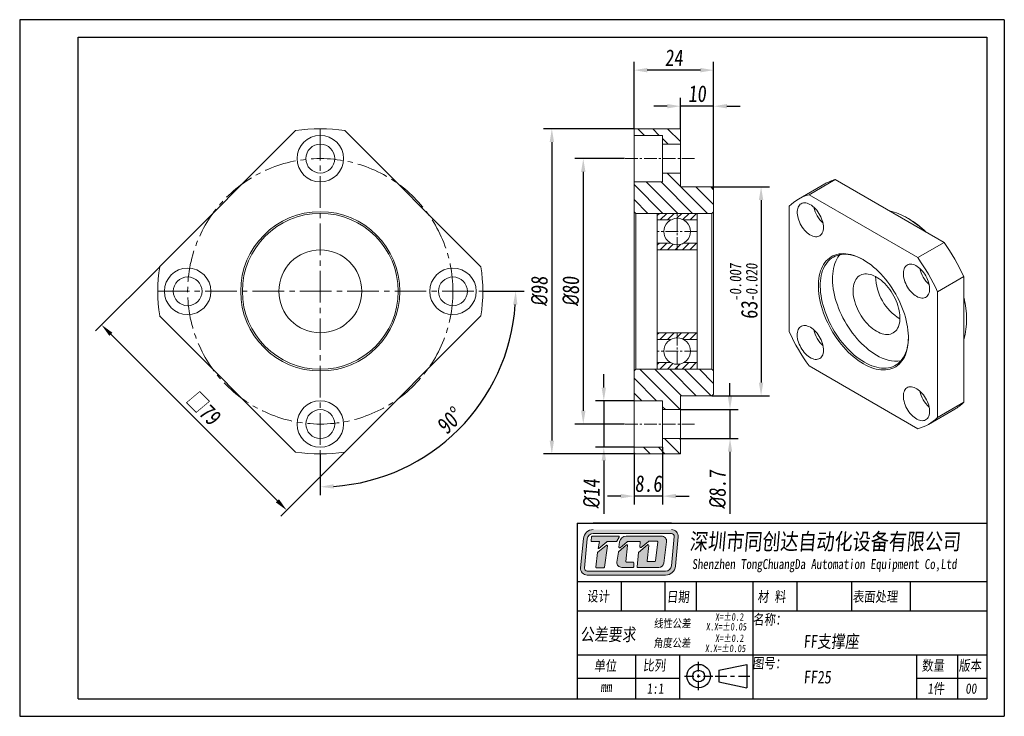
# Model space of a CAD drawing. Header units: millimetres. Extents: x 769 to 1066, y 136 to 346.
import ezdxf

# ---------------------------------------------------------------- set-up
doc = ezdxf.new("R2010")
doc.units = ezdxf.units.MM
doc.linetypes.add('CENTER2', pattern=[28.575, 19.05, -3.175, 3.175, -3.175])
doc.layers.get('0').update_dxf_attribs({"lineweight": 20})
for name, color, linetype, lineweight in [('中心线', 5, 'CENTER2', 13), ('外框', 7, 'Continuous', 25), ('文字', 3, 'Continuous', 18), ('标注', 1, 'Continuous', 13)]:
    doc.layers.add(name, color=color, linetype=linetype, lineweight=lineweight)
doc.styles.get("Standard").update_dxf_attribs({"font": 'SimSun.ttf', "width": 0.8, "oblique": 5})
doc.dimstyles.new('ISO-25', dxfattribs={"dimscale": 2, "dimtxt": 2.5, "dimasz": 2, "dimexe": 1.25, "dimexo": 0, "dimtad": 1, "dimzin": 9, "dimdsep": 46, "dimtxsty": 'Standard', "dimcen": 2.5, "dimadec": 0, "dimazin": 2, "dimtfac": 1, "dimtix": 1, "dimtmove": 0, "dimatfit": 0, "dimfxl": 0, "dimarcsym": 0})
doc.dimstyles.new('ISO-25$2', dxfattribs={"dimscale": 2, "dimtxt": 2.5, "dimasz": 2, "dimexe": 1.25, "dimexo": 0, "dimtad": 1, "dimzin": 9, "dimdsep": 46, "dimtxsty": 'Standard', "dimcen": 2.5, "dimadec": 0, "dimazin": 2, "dimtfac": 1, "dimtix": 1, "dimtmove": 0, "dimatfit": 0, "dimfxl": 0, "dimarcsym": 0})

# ---------------------------------------------------------------- blocks, each defined once
blk = doc.blocks.new('Y')
at = {"lineweight": 30}
for p, q in [((-4136.76, 2009.27), (-3862.74, 2009.27)), ((-4154.44, 2003.97), (-3857.44, 2003.97)), ((-4154.44, 2003.97), (-3857.44, 2003.97))]:
    blk.add_line(p, q, dxfattribs=at)
for points in [[(-3857.44, 2213.99), (-4154.44, 2213.99), (-4154.44, 2003.97)], [(-4136.76, 2009.27), (-4136.76, 2208.69), (-3862.74, 2208.69)]]:
    blk.add_lwpolyline(points, dxfattribs=at)
blk = doc.blocks.new('W')
at = {"lineweight": 30}
for p, q in [((-3857.44, 2213.99), (-3857.44, 2003.97)), ((-3857.44, 2213.99), (-3857.44, 2003.97)), ((-3862.74, 2208.69), (-3862.74, 2009.27))]:
    blk.add_line(p, q, dxfattribs=at)
blk.add_blockref('Y', (0, 0))
blk = doc.blocks.new('*D9')
at = {"layer": 'Defpoints', "color": 0, "transparency": 16777216}
for p in [(951.69, 303.64), (939.3, 223.64), (951.69, 223.64)]:
    blk.add_point(p, dxfattribs=at)
at = {"layer": '标注', "color": 0, "lineweight": -2, "transparency": 16777216}
for p, q in [((951.69, 303.64), (936.8, 303.64)), ((939.3, 299.64), (939.3, 227.64)), ((951.69, 223.64), (936.8, 223.64))]:
    blk.add_line(p, q, dxfattribs=at)
at = {"layer": '标注', "color": 0, "transparency": 16777216}
for points in [[(938.64, 299.64), (939.97, 299.64), (939.3, 303.64)], [(938.64, 227.64), (939.97, 227.64), (939.3, 223.64)]]:
    blk.add_solid(points, dxfattribs=at)
at = {"layer": '标注', "color": 0, "transparency": 16777216, "insert": (935.55, 263.64), "char_height": 5, "attachment_point": 5, "rotation": 90}
blk.add_mtext('{\\fISOCPEUR|b0|i0|c0|p34;%%C}80', dxfattribs=at)
blk = doc.blocks.new('*D10')
at = {"layer": 'Defpoints', "color": 0, "transparency": 16777216}
for p in [(954.61, 312.64), (929.82, 214.64), (954.61, 214.64)]:
    blk.add_point(p, dxfattribs=at)
at = {"layer": '标注', "color": 0, "lineweight": -2, "transparency": 16777216}
for p, q in [((954.61, 312.64), (927.32, 312.64)), ((929.82, 308.64), (929.82, 218.64)), ((954.61, 214.64), (927.32, 214.64))]:
    blk.add_line(p, q, dxfattribs=at)
at = {"layer": '标注', "color": 0, "transparency": 16777216}
for points in [[(929.16, 308.64), (930.49, 308.64), (929.82, 312.64)], [(929.16, 218.64), (930.49, 218.64), (929.82, 214.64)]]:
    blk.add_solid(points, dxfattribs=at)
at = {"layer": '标注', "color": 0, "transparency": 16777216, "insert": (926.07, 263.64), "char_height": 5, "attachment_point": 5, "rotation": 90}
blk.add_mtext('{\\fISOCPEUR|b0|i0|c0|p34;%%C}98', dxfattribs=at)
blk = doc.blocks.new('*D11')
at = {"layer": 'Defpoints', "color": 0, "transparency": 16777216}
for p in [(978.11, 295.14), (978.11, 232.14), (992.91, 232.14)]:
    blk.add_point(p, dxfattribs=at)
at = {"layer": '标注', "color": 0, "lineweight": -2, "transparency": 16777216}
for p, q in [((978.11, 295.14), (995.41, 295.14)), ((992.91, 291.14), (992.91, 236.14)), ((978.11, 232.14), (995.41, 232.14))]:
    blk.add_line(p, q, dxfattribs=at)
at = {"layer": '标注', "color": 0, "transparency": 16777216}
for points in [[(992.24, 291.14), (993.58, 291.14), (992.91, 295.14)], [(992.24, 236.14), (993.58, 236.14), (992.91, 232.14)]]:
    blk.add_solid(points, dxfattribs=at)
at = {"layer": '标注', "color": 0, "transparency": 16777216, "insert": (987.67, 263.64), "char_height": 5, "attachment_point": 5, "rotation": 90}
blk.add_mtext('63{\\H0.7x;\\S-0.007^ -0.020;}', dxfattribs=at)
blk = doc.blocks.new('*D12')
at = {"layer": 'Defpoints', "color": 0, "transparency": 16777216}
for p in [(954.61, 330.3), (954.61, 312.64), (978.61, 294.64)]:
    blk.add_point(p, dxfattribs=at)
at = {"layer": '标注', "color": 0, "lineweight": -2, "transparency": 16777216}
for p, q in [((954.61, 312.64), (954.61, 332.8)), ((978.61, 294.64), (978.61, 332.8)), ((974.61, 330.3), (958.61, 330.3))]:
    blk.add_line(p, q, dxfattribs=at)
at = {"layer": '标注', "color": 0, "transparency": 16777216}
for points in [[(958.61, 330.97), (958.61, 329.63), (954.61, 330.3)], [(974.61, 330.97), (974.61, 329.63), (978.61, 330.3)]]:
    blk.add_solid(points, dxfattribs=at)
at = {"layer": '标注', "color": 0, "transparency": 16777216, "insert": (966.61, 334.05), "char_height": 5, "attachment_point": 5}
blk.add_mtext('24', dxfattribs=at)
blk = doc.blocks.new('*D13')
at = {"layer": 'Defpoints', "color": 0, "transparency": 16777216}
for p in [(968.61, 319.43), (968.61, 312.64), (978.61, 294.64)]:
    blk.add_point(p, dxfattribs=at)
at = {"layer": '标注', "color": 0, "lineweight": -2, "transparency": 16777216}
for p, q in [((968.61, 312.64), (968.61, 321.93)), ((978.61, 294.64), (978.61, 321.93)), ((964.61, 319.43), (960.61, 319.43)), ((978.61, 319.43), (968.61, 319.43)), ((982.61, 319.43), (986.61, 319.43))]:
    blk.add_line(p, q, dxfattribs=at)
at = {"layer": '标注', "color": 0, "transparency": 16777216}
for points in [[(964.61, 320.1), (964.61, 318.77), (968.61, 319.43)], [(982.61, 320.1), (982.61, 318.77), (978.61, 319.43)]]:
    blk.add_solid(points, dxfattribs=at)
at = {"layer": '标注', "color": 0, "transparency": 16777216, "insert": (973.61, 323.18), "char_height": 5, "attachment_point": 5}
blk.add_mtext('10', dxfattribs=at)
blk = doc.blocks.new('*D14')
at = {"layer": 'Defpoints', "color": 0, "transparency": 16777216}
for p in [(968.61, 227.99), (968.61, 219.29), (983.54, 219.29)]:
    blk.add_point(p, dxfattribs=at)
at = {"layer": '标注', "color": 0, "lineweight": -2, "transparency": 16777216}
for p, q in [((983.54, 231.99), (983.54, 235.99)), ((968.61, 227.99), (986.04, 227.99)), ((983.54, 227.99), (983.54, 219.29)), ((968.61, 219.29), (986.04, 219.29)), ((983.54, 215.29), (983.54, 196.53))]:
    blk.add_line(p, q, dxfattribs=at)
at = {"layer": '标注', "color": 0, "transparency": 16777216}
for points in [[(982.88, 231.99), (984.21, 231.99), (983.54, 227.99)], [(982.88, 215.29), (984.21, 215.29), (983.54, 219.29)]]:
    blk.add_solid(points, dxfattribs=at)
at = {"layer": '标注', "color": 0, "transparency": 16777216, "insert": (979.79, 203.91), "char_height": 5, "attachment_point": 5, "rotation": 90}
blk.add_mtext('{\\fISOCPEUR|b0|i0|c0|p34;%%C}8.7', dxfattribs=at)
blk = doc.blocks.new('*D15')
at = {"layer": 'Defpoints', "color": 0, "transparency": 16777216}
for p in [(954.61, 230.64), (945.49, 216.64), (954.61, 216.64)]:
    blk.add_point(p, dxfattribs=at)
at = {"layer": '标注', "color": 0, "lineweight": -2, "transparency": 16777216}
for p, q in [((945.49, 234.64), (945.49, 238.64)), ((954.61, 230.64), (942.99, 230.64)), ((945.49, 230.64), (945.49, 216.64)), ((954.61, 216.64), (942.99, 216.64)), ((945.49, 212.64), (945.49, 196.59))]:
    blk.add_line(p, q, dxfattribs=at)
at = {"layer": '标注', "color": 0, "transparency": 16777216}
for points in [[(944.83, 234.64), (946.16, 234.64), (945.49, 230.64)], [(944.83, 212.64), (946.16, 212.64), (945.49, 216.64)]]:
    blk.add_solid(points, dxfattribs=at)
at = {"layer": '标注', "color": 0, "transparency": 16777216, "insert": (941.74, 202.62), "char_height": 5, "attachment_point": 5, "rotation": 90}
blk.add_mtext('{\\fISOCPEUR|b0|i0|c0|p34;%%C}14', dxfattribs=at)
blk = doc.blocks.new('*D16')
at = {"layer": 'Defpoints', "color": 0, "transparency": 16777216}
for p in [(954.61, 214.64), (963.21, 216.64), (954.61, 201.91)]:
    blk.add_point(p, dxfattribs=at)
at = {"layer": '标注', "color": 0, "lineweight": -2, "transparency": 16777216}
for p, q in [((954.61, 214.64), (954.61, 199.41)), ((963.21, 216.64), (963.21, 199.41)), ((950.61, 201.91), (946.61, 201.91)), ((963.21, 201.91), (954.61, 201.91)), ((967.21, 201.91), (971.21, 201.91))]:
    blk.add_line(p, q, dxfattribs=at)
at = {"layer": '标注', "color": 0, "transparency": 16777216}
for points in [[(950.61, 202.58), (950.61, 201.24), (954.61, 201.91)], [(967.21, 202.58), (967.21, 201.24), (963.21, 201.91)]]:
    blk.add_solid(points, dxfattribs=at)
at = {"layer": '标注', "color": 0, "transparency": 16777216, "insert": (958.91, 205.66), "char_height": 5, "attachment_point": 5}
blk.add_mtext('8.6', dxfattribs=at)
blk = doc.blocks.new('*D17')
at = {"layer": 'Defpoints', "color": 0, "transparency": 16777216}
for p in [(811.57, 271.07), (867.43, 215.21), (849.89, 197.67)]:
    blk.add_point(p, dxfattribs=at)
at = {"layer": '标注', "color": 0, "lineweight": -2, "transparency": 16777216}
for p, q in [((811.57, 271.07), (792.26, 251.76)), ((796.86, 250.7), (847.06, 200.5)), ((867.43, 215.21), (848.12, 195.9))]:
    blk.add_line(p, q, dxfattribs=at)
at = {"layer": '标注', "color": 0, "transparency": 16777216}
for points in [[(797.33, 251.17), (796.39, 250.23), (794.03, 253.53)], [(847.54, 200.97), (846.59, 200.03), (849.89, 197.67)]]:
    blk.add_solid(points, dxfattribs=at)
at = {"layer": '标注', "color": 0, "transparency": 16777216, "insert": (824.77, 228.41), "char_height": 5, "attachment_point": 5, "rotation": 315}
blk.add_mtext('□79', dxfattribs=at)
blk = doc.blocks.new('*D18')
at = {"layer": 'Defpoints', "color": 0, "transparency": 16777216}
for p in [(860, 312.64), (811, 263.64), (909, 263.64), (860, 214.64), (889.46, 212.61)]:
    blk.add_point(p, dxfattribs=at)
at = {"layer": '标注', "color": 0, "lineweight": -2, "transparency": 16777216}
for p, q in [((909, 263.64), (921.43, 263.64)), ((860, 214.64), (860, 202.22))]:
    blk.add_line(p, q, dxfattribs=at)
blk.add_arc((860, 263.64), 58.92, 273.8903, 356.1097, dxfattribs=at)
at = {"layer": '标注', "color": 0, "transparency": 16777216}
for points in [[(918.12, 259.67), (919.46, 259.62), (918.93, 263.64)], [(864.02, 204.19), (863.98, 205.52), (860, 204.72)]]:
    blk.add_solid(points, dxfattribs=at)
at = {"layer": '标注', "color": 0, "transparency": 16777216, "insert": (899.02, 224.63), "char_height": 5, "attachment_point": 5, "rotation": 45}
blk.add_mtext('90°', dxfattribs=at)

msp = doc.modelspace()

# ---------------------------------------------------------------- hatches: boundary and pattern name
h = msp.add_hatch()
h.set_pattern_fill('ANSI31', color=2, angle=90)
h.set_pattern_definition([(135, (-274.2667, 2.5273), (-2.245064, -2.245064), [])])
h.paths.add_polyline_path([(978.112, 287.141), (978.612, 287.641), (978.612, 294.641), (978.112, 295.141), (968.612, 295.141), (968.612, 299.291), (963.212, 299.291), (963.212, 296.641), (954.612, 296.641), (954.612, 287.641), (955.112, 287.141), (961.612, 287.141)])
h.paths.add_polyline_path([(963.212, 310.641), (963.212, 307.991), (968.612, 307.991), (968.612, 312.641), (954.612, 312.641), (954.612, 310.641)])
h.paths.add_polyline_path([(963.212, 230.641), (963.212, 227.991), (968.612, 227.991), (968.612, 232.141), (978.112, 232.141), (978.612, 232.641), (978.612, 239.641), (978.112, 240.141), (961.612, 240.141), (955.112, 240.141), (954.612, 239.641), (954.612, 230.641)])
h.paths.add_polyline_path([(968.612, 214.641), (968.612, 219.291), (963.212, 219.291), (963.212, 216.641), (954.612, 216.641), (954.612, 214.641)])
h = msp.add_hatch()
h.set_pattern_fill('ANSI31', color=2, scale=0.5)
h.set_pattern_definition([(45, (-274.2667, 2.5273), (-1.122532, 1.122532), [])])
h.paths.add_polyline_path([(967.612, 287.141), (961.612, 287.141), (961.612, 285.141), (965.676, 285.141, -0.1270167), (967.612, 285.641)])
h.paths.add_polyline_path([(973.612, 287.141), (967.612, 287.141), (967.612, 285.641, -0.1270167), (969.549, 285.141), (973.612, 285.141)])
h.paths.add_polyline_path([(973.612, 278.141), (969.549, 278.141, -0.1270167), (967.612, 277.641), (967.612, 276.141), (973.612, 276.141)])
h.paths.add_polyline_path([(967.612, 277.641, -0.1270167), (965.676, 278.141), (961.612, 278.141), (961.612, 276.141), (967.612, 276.141)])
h.paths.add_polyline_path([(973.612, 242.141), (969.549, 242.141, -0.1270167), (967.612, 241.641), (967.612, 240.141), (973.612, 240.141)])
h.paths.add_polyline_path([(967.612, 241.641, -0.1270167), (965.676, 242.141), (961.612, 242.141), (961.612, 240.141), (967.612, 240.141)])
h.paths.add_polyline_path([(967.612, 251.141), (961.612, 251.141), (961.612, 249.141), (965.676, 249.141, -0.1270167), (967.612, 249.641)])
h.paths.add_polyline_path([(973.612, 251.141), (967.612, 251.141), (967.612, 249.641, -0.1270167), (969.549, 249.141), (973.612, 249.141)])
at = {"layer": '文字'}
h = msp.add_hatch(color=256, dxfattribs=at)
h.dxf.hatch_style = 1
h.paths.add_polyline_path([(965.908, 191.826), (942.306, 191.826, 0.3871904), (939.324, 189.11), (938.5, 180.286, 0.4417631), (940.488, 178.104), (964.103, 178.104, 0.3876272), (967.085, 180.824), (967.895, 189.647, 0.4413093)])
h.paths.add_polyline_path([(965.908, 190.628, -0.4413093), (966.703, 189.756), (965.892, 180.934, -0.3876272), (964.103, 179.302), (940.488, 179.302, -0.4417631), (939.693, 180.174), (940.517, 188.999, -0.3871904), (942.306, 190.628)], flags=16)
h.paths.add_polyline_path([(949.937, 189.859, -0.5692565), (950.113, 189.565), (949.444, 188.331, -0.2751589), (949.269, 188.226), (946.578, 188.226, 0.1785487), (946.448, 188.179), (944.006, 186.094), (943.834, 186.094), (944.224, 188.229), (941.854, 188.229, -0.4551699), (941.656, 188.456), (941.824, 189.667, -0.3736999), (942.021, 189.84)], flags=0)
h.paths.add_polyline_path([(946.242, 187.074, -0.6728841), (946.562, 186.891), (945.698, 180.489, -0.3754282), (945.5, 180.316), (943.316, 180.316, -0.4451596), (943.118, 180.536), (943.577, 184.911, -0.2032664), (943.652, 185.047)], flags=0)
h.paths.add_polyline_path([(952.233, 189.86), (962.917, 189.86, -0.4535474), (964.401, 188.165), (963.545, 181.735, -0.3759441), (962.061, 180.436), (955.725, 180.436, -0.443757), (955.527, 180.655), (955.954, 184.92), (958.696, 187.249, -0.6781546), (959.023, 187.075), (958.516, 182.43, 0.4464345), (958.715, 182.209), (960.834, 182.209, 0.3783283), (961.032, 182.383), (961.744, 188.091, 0.4510331), (961.546, 188.315), (959.052, 188.315, 0.1736567), (958.925, 188.27), (956.709, 186.449, -0.6630003), (956.384, 186.62), (956.498, 187.993, 0.4388203), (956.299, 188.209), (952.668, 188.209, 0.1753949), (952.541, 188.163), (950.38, 186.363, -0.6807563), (950.054, 186.542), (950.252, 188.114, -0.3779258)], flags=0)
h.paths.add_polyline_path([(949.94, 185.117), (952.353, 187.237, -0.6841835), (952.683, 187.066), (952.159, 182.243, 0.4462884), (952.358, 182.022), (954.294, 182.022, -0.4142136), (954.494, 181.823), (954.494, 180.636, -0.4142136), (954.294, 180.436), (950.908, 180.436, -0.4294817), (949.413, 182.011), (949.875, 184.997, -0.1758286)], flags=0)
h.paths.add_polyline_path([(950.113, 189.565, 0.5692565), (949.937, 189.859), (942.021, 189.84, 0.3736999), (941.824, 189.667), (941.656, 188.456, 0.4551699), (941.854, 188.229), (944.224, 188.229), (943.834, 186.094), (944.006, 186.094), (946.448, 188.179, -0.1785487), (946.578, 188.226), (949.269, 188.226, 0.2751589), (949.444, 188.331)], flags=0)
h.paths.add_polyline_path([(946.562, 186.891, 0.6728841), (946.242, 187.074), (943.652, 185.047, 0.2032664), (943.577, 184.911), (943.118, 180.536, 0.4451596), (943.316, 180.316), (945.5, 180.316, 0.3754282), (945.698, 180.489)], flags=0)
h.paths.add_polyline_path([(952.683, 187.066, 0.6841835), (952.353, 187.237), (949.94, 185.117, 0.1758286), (949.875, 184.997), (949.413, 182.011, 0.4294817), (950.908, 180.436), (954.294, 180.436, 0.4142136), (954.494, 180.636), (954.494, 181.823, 0.4142136), (954.294, 182.022), (952.358, 182.022, -0.4462884), (952.159, 182.243)], flags=0)
h.paths.add_polyline_path([(962.917, 189.86), (952.233, 189.86, 0.3779258), (950.252, 188.114), (950.054, 186.542, 0.6807563), (950.38, 186.363), (952.541, 188.163, -0.1753949), (952.668, 188.209), (956.299, 188.209, -0.4388203), (956.498, 187.993), (956.384, 186.62, 0.6630003), (956.709, 186.449), (958.925, 188.27, -0.1736567), (959.052, 188.315), (961.546, 188.315, -0.4510331), (961.744, 188.091), (961.032, 182.383, -0.3783283), (960.834, 182.209), (958.715, 182.209, -0.4464345), (958.516, 182.43), (959.023, 187.075, 0.6781546), (958.696, 187.249), (955.954, 184.92), (955.527, 180.655, 0.443757), (955.725, 180.436), (962.061, 180.436, 0.3759441), (963.545, 181.735), (964.401, 188.165, 0.4535474)], flags=0)
h = msp.add_hatch(color=256, dxfattribs=at)
h.dxf.hatch_style = 1
h.paths.add_polyline_path([(950.113, 189.565, 0.5692565), (949.937, 189.859), (942.021, 189.84, 0.3736999), (941.824, 189.667), (941.656, 188.456, 0.4551699), (941.854, 188.229), (944.224, 188.229), (943.834, 186.094), (944.006, 186.094), (946.448, 188.179, -0.1785487), (946.578, 188.226), (949.269, 188.226, 0.2751589), (949.444, 188.331)])
h.paths.add_polyline_path([(946.562, 186.891, 0.6728841), (946.242, 187.074), (943.652, 185.047, 0.2032664), (943.577, 184.911), (943.118, 180.536, 0.4451596), (943.316, 180.316), (945.5, 180.316, 0.3754282), (945.698, 180.489)])
h.paths.add_polyline_path([(952.683, 187.066, 0.6841835), (952.353, 187.237), (949.94, 185.117, 0.1758286), (949.875, 184.997), (949.413, 182.011, 0.4294817), (950.908, 180.436), (954.294, 180.436, 0.4142136), (954.494, 180.636), (954.494, 181.823, 0.4142136), (954.294, 182.022), (952.358, 182.022, -0.4462884), (952.159, 182.243)])
h.paths.add_polyline_path([(962.917, 189.86), (952.233, 189.86, 0.3779258), (950.252, 188.114), (950.054, 186.542, 0.6807563), (950.38, 186.363), (952.541, 188.163, -0.1753949), (952.668, 188.209), (956.299, 188.209, -0.4388203), (956.498, 187.993), (956.384, 186.62, 0.6630003), (956.709, 186.449), (958.925, 188.27, -0.1736567), (959.052, 188.315), (961.546, 188.315, -0.4510331), (961.744, 188.091), (961.032, 182.383, -0.3783283), (960.834, 182.209), (958.715, 182.209, -0.4464345), (958.516, 182.43), (959.023, 187.075, 0.6781546), (958.696, 187.249), (955.954, 184.92), (955.527, 180.655, 0.443757), (955.725, 180.436), (962.061, 180.436, 0.3759441), (963.545, 181.735), (964.401, 188.165, 0.4535474)])

# ---------------------------------------------------------------- linework, layer by layer
at = {"color": 7, "linetype": 'Continuous', "lineweight": 15}
for p, q in [((852.576, 312.075), (811.569, 271.069)), ((908.437, 271.069), (867.431, 312.075)), ((954.612, 312.641), (968.612, 312.641)), ((954.612, 312.641), (954.612, 310.641)), ((968.612, 312.641), (968.612, 307.991)), ((963.212, 310.641), (954.612, 310.641)), ((954.612, 310.641), (954.612, 296.641)), ((963.212, 310.641), (963.212, 307.991)), ((968.612, 307.991), (963.212, 307.991)), ((963.212, 299.291), (963.212, 307.991)), ((968.612, 307.991), (968.612, 299.291)), ((963.212, 299.291), (963.212, 296.641)), ((963.212, 299.291), (968.612, 299.291)), ((968.612, 299.291), (968.612, 295.141)), ((1007.364, 292.743), (1015.284, 297.315)), ((1048.089, 278.377), (1015.284, 297.315)), ((954.612, 296.641), (963.212, 296.641)), ((954.612, 296.641), (954.612, 287.641)), ((968.612, 295.141), (978.112, 295.141)), ((978.612, 294.641), (978.112, 295.141)), ((978.612, 287.641), (978.612, 294.641)), ((1012.088, 295.993), (1004.168, 291.421)), ((1040.169, 273.805), (1007.364, 292.743)), ((1001.422, 289.312), (1001.422, 251.43)), ((954.612, 287.641), (955.112, 287.141)), ((954.612, 239.641), (954.612, 287.641)), ((955.112, 287.141), (955.112, 240.141)), ((961.612, 287.141), (955.112, 287.141)), ((978.112, 287.141), (961.612, 287.141)), ((961.612, 287.141), (961.612, 276.141)), ((973.612, 276.141), (973.612, 287.141)), ((978.112, 287.141), (978.612, 287.641)), ((978.112, 240.141), (978.112, 287.141)), ((978.612, 287.641), (978.612, 239.641)), ((1037.346, 285.558), (1037.063, 285.721)), ((973.612, 276.141), (961.612, 276.141)), ((961.612, 251.141), (961.612, 276.141)), ((973.612, 276.141), (973.612, 251.141)), ((1040.169, 273.805), (1048.089, 278.377)), ((1046.111, 263.513), (1054.031, 268.085)), ((1054.031, 230.203), (1054.031, 268.085)), ((1046.111, 225.631), (1046.111, 263.513)), ((811.569, 256.214), (852.576, 215.208)), ((867.431, 215.208), (908.437, 256.214)), ((1054.879, 254.859), (1054.879, 255.186)), ((961.612, 251.141), (973.612, 251.141)), ((961.612, 251.141), (961.612, 240.141)), ((973.612, 240.141), (973.612, 251.141)), ((1007.364, 241.138), (1040.169, 222.2)), ((955.112, 240.141), (954.612, 239.641)), ((954.612, 239.641), (954.612, 230.641)), ((955.112, 240.141), (961.612, 240.141)), ((961.612, 240.141), (978.112, 240.141)), ((978.612, 239.641), (978.112, 240.141)), ((978.612, 232.641), (978.612, 239.641)), ((978.112, 232.141), (968.612, 232.141)), ((968.612, 232.141), (968.612, 227.991)), ((978.112, 232.141), (978.612, 232.641)), ((963.212, 230.641), (954.612, 230.641)), ((954.612, 230.641), (954.612, 216.641)), ((963.212, 230.641), (963.212, 227.991)), ((1046.111, 225.631), (1054.031, 230.203)), ((968.612, 227.991), (963.212, 227.991)), ((963.212, 219.291), (963.212, 227.991)), ((968.612, 227.991), (968.612, 219.291)), ((1043.365, 223.522), (1051.285, 228.094)), ((963.212, 219.291), (968.612, 219.291)), ((963.212, 219.291), (963.212, 216.641)), ((968.612, 219.291), (968.612, 214.641)), ((954.612, 216.641), (963.212, 216.641)), ((954.612, 216.641), (954.612, 214.641)), ((968.612, 214.641), (954.612, 214.641))]:
    msp.add_line(p, q, dxfattribs=at)
for p, q in [((965.676, 285.141), (961.612, 285.141)), ((973.612, 285.141), (969.549, 285.141)), ((965.676, 278.141), (961.612, 278.141)), ((973.612, 278.141), (969.549, 278.141)), ((965.676, 249.141), (961.612, 249.141)), ((973.612, 249.141), (969.549, 249.141)), ((965.676, 242.141), (961.612, 242.141)), ((973.612, 242.141), (969.549, 242.141))]:
    msp.add_line(p, q)
at = {"color": 7, "linetype": 'Continuous', "lineweight": 15, "flags": 128}
for points in [[(1011.726, 282.898), (1011.704, 283.397), (1011.637, 283.917), (1011.526, 284.45), (1011.372, 284.992), (1011.178, 285.536), (1010.945, 286.076), (1010.676, 286.606), (1010.374, 287.12), (1010.043, 287.612), (1009.685, 288.077), (1009.306, 288.508), (1008.91, 288.902), (1008.5, 289.254), (1008.082, 289.56), (1007.661, 289.816), (1007.241, 290.02), (1006.827, 290.169), (1006.423, 290.261), (1006.035, 290.296), (1005.666, 290.273), (1005.321, 290.193), (1005.004, 290.055), (1004.718, 289.863), (1004.467, 289.617), (1004.253, 289.321), (1004.079, 288.978), (1003.946, 288.593), (1003.857, 288.168), (1003.812, 287.71), (1003.812, 287.224), (1003.857, 286.714), (1003.946, 286.187), (1004.079, 285.648), (1004.253, 285.104), (1004.467, 284.561), (1004.718, 284.026), (1005.004, 283.503), (1005.321, 282.999), (1005.666, 282.52), (1006.035, 282.072), (1006.423, 281.658), (1006.827, 281.285), (1007.241, 280.956), (1007.661, 280.674), (1008.082, 280.444), (1008.5, 280.267), (1008.91, 280.146), (1009.306, 280.083), (1009.685, 280.077), (1010.043, 280.129), (1010.374, 280.238), (1010.676, 280.403), (1010.945, 280.622), (1011.178, 280.893), (1011.372, 281.213), (1011.526, 281.578), (1011.637, 281.983), (1011.704, 282.425), (1011.726, 282.898)], [(1023.767, 241.794), (1022.991, 242.267), (1022.219, 242.79), (1021.451, 243.36), (1020.692, 243.977), (1019.942, 244.637), (1019.204, 245.339), (1018.482, 246.081), (1017.776, 246.861), (1017.091, 247.674), (1016.427, 248.52), (1015.787, 249.395), (1015.172, 250.296), (1014.586, 251.221), (1014.03, 252.166), (1013.506, 253.128), (1013.015, 254.105), (1012.56, 255.092), (1012.14, 256.087), (1011.759, 257.087), (1011.417, 258.088), (1011.115, 259.087), (1010.855, 260.081), (1010.636, 261.066), (1010.461, 262.04), (1010.328, 262.998), (1010.24, 263.939), (1010.196, 264.858), (1010.196, 265.754), (1010.24, 266.622), (1010.328, 267.46), (1010.461, 268.266), (1010.636, 269.037), (1010.855, 269.77), (1011.115, 270.463), (1011.417, 271.113), (1011.759, 271.719), (1012.14, 272.279), (1012.56, 272.79), (1013.015, 273.252), (1013.506, 273.661), (1014.03, 274.018), (1014.586, 274.321), (1015.172, 274.569), (1015.787, 274.762), (1016.427, 274.898), (1017.091, 274.977), (1017.776, 274.999), (1018.482, 274.963), (1019.204, 274.871), (1019.942, 274.722), (1020.692, 274.517), (1021.451, 274.256), (1022.219, 273.94), (1022.991, 273.571), (1023.767, 273.149), (1024.542, 272.676), (1025.314, 272.153), (1026.082, 271.583), (1026.842, 270.966), (1027.591, 270.306), (1028.329, 269.604), (1029.051, 268.862), (1029.757, 268.082), (1030.443, 267.269), (1031.107, 266.423), (1031.747, 265.548), (1032.361, 264.647), (1032.947, 263.722), (1033.503, 262.777), (1034.027, 261.815), (1034.518, 260.838), (1034.974, 259.851), (1035.393, 258.856), (1035.774, 257.856), (1036.116, 256.855), (1036.418, 255.856), (1036.679, 254.862), (1036.897, 253.877), (1037.073, 252.904), (1037.205, 251.945), (1037.293, 251.004), (1037.337, 250.085), (1037.337, 249.189), (1037.293, 248.321), (1037.205, 247.483), (1037.073, 246.677), (1036.897, 245.906), (1036.679, 245.173), (1036.418, 244.48), (1036.116, 243.83), (1035.774, 243.224), (1035.393, 242.664), (1034.974, 242.153), (1034.518, 241.691), (1034.027, 241.282), (1033.503, 240.925), (1032.947, 240.622), (1032.361, 240.374), (1031.747, 240.181), (1031.107, 240.045), (1030.443, 239.966), (1029.757, 239.944), (1029.051, 239.98), (1028.329, 240.072), (1027.591, 240.221), (1026.842, 240.426), (1026.082, 240.687), (1025.314, 241.003), (1024.542, 241.372), (1023.767, 241.794)], [(1023.911, 273.065), (1023.666, 273.201), (1022.901, 273.591), (1022.14, 273.929), (1021.386, 274.212), (1020.64, 274.441), (1019.905, 274.613), (1019.184, 274.729), (1018.48, 274.789), (1017.793, 274.791), (1017.128, 274.737), (1016.486, 274.625), (1015.868, 274.457), (1015.278, 274.234), (1014.717, 273.955), (1014.187, 273.622), (1013.69, 273.236), (1013.227, 272.797), (1012.801, 272.309), (1012.411, 271.772), (1012.06, 271.188), (1011.749, 270.559), (1011.479, 269.887), (1011.251, 269.174), (1011.065, 268.423), (1010.922, 267.636), (1010.823, 266.816), (1010.768, 265.965), (1010.757, 265.087), (1010.79, 264.184), (1010.867, 263.259), (1010.988, 262.316), (1011.153, 261.357), (1011.36, 260.385), (1011.609, 259.405), (1011.9, 258.418), (1012.231, 257.429), (1012.601, 256.441), (1013.009, 255.456), (1013.454, 254.479), (1013.935, 253.513), (1014.448, 252.56), (1014.994, 251.624), (1015.57, 250.707), (1016.174, 249.814), (1016.804, 248.947), (1017.458, 248.109), (1018.134, 247.302), (1018.83, 246.53), (1019.543, 245.794), (1020.271, 245.098), (1021.011, 244.444), (1021.762, 243.833), (1022.52, 243.269), (1023.284, 242.751), (1024.049, 242.284)], [(1016.67, 274.663), (1016.478, 274.432), (1016.088, 273.895), (1015.737, 273.311), (1015.426, 272.681), (1015.156, 272.009), (1014.928, 271.297), (1014.742, 270.546), (1014.599, 269.759), (1014.5, 268.939), (1014.445, 268.088), (1014.434, 267.21), (1014.467, 266.307), (1014.544, 265.382), (1014.665, 264.438), (1014.83, 263.479), (1015.037, 262.508), (1015.286, 261.527), (1015.577, 260.541), (1015.908, 259.552), (1016.278, 258.564), (1016.686, 257.579), (1017.131, 256.602), (1017.612, 255.635), (1018.125, 254.682), (1018.671, 253.746), (1019.247, 252.83), (1019.851, 251.937), (1020.481, 251.07), (1021.135, 250.232), (1021.811, 249.425), (1022.507, 248.653), (1023.22, 247.917), (1023.948, 247.221), (1024.688, 246.567), (1025.439, 245.956), (1026.197, 245.391), (1026.96, 244.874), (1027.726, 244.406)], [(1039.767, 262.138), (1040.187, 261.921), (1040.604, 261.759), (1041.01, 261.652), (1041.403, 261.603), (1041.777, 261.611), (1042.128, 261.677), (1042.453, 261.801), (1042.747, 261.98), (1043.007, 262.212), (1043.23, 262.496), (1043.415, 262.827), (1043.558, 263.202), (1043.658, 263.617), (1043.714, 264.068), (1043.725, 264.548), (1043.691, 265.052), (1043.613, 265.576), (1043.492, 266.112), (1043.328, 266.655), (1043.123, 267.199), (1042.881, 267.737), (1042.604, 268.263), (1042.294, 268.772), (1041.956, 269.258), (1041.592, 269.715), (1041.209, 270.137), (1040.808, 270.521), (1040.396, 270.862), (1039.977, 271.156), (1039.556, 271.399), (1039.137, 271.589), (1038.725, 271.724), (1038.325, 271.802), (1037.941, 271.823), (1037.578, 271.785), (1037.239, 271.69), (1036.93, 271.539), (1036.652, 271.333), (1036.41, 271.074), (1036.205, 270.767), (1036.042, 270.413), (1035.92, 270.017), (1035.842, 269.584), (1035.808, 269.118), (1035.819, 268.625), (1035.875, 268.11), (1035.975, 267.58), (1036.118, 267.039), (1036.303, 266.495), (1036.526, 265.953), (1036.787, 265.42), (1037.081, 264.902), (1037.405, 264.404), (1037.756, 263.932), (1038.13, 263.492), (1038.523, 263.088), (1038.93, 262.725), (1039.346, 262.407), (1039.767, 262.138)], [(1027.726, 251.592), (1027.165, 251.942), (1026.606, 252.342), (1026.055, 252.788), (1025.515, 253.279), (1024.988, 253.81), (1024.479, 254.379), (1023.99, 254.982), (1023.525, 255.615), (1023.086, 256.275), (1022.677, 256.956), (1022.3, 257.655), (1021.957, 258.368), (1021.65, 259.089), (1021.382, 259.815), (1021.154, 260.54), (1020.967, 261.26), (1020.824, 261.971), (1020.724, 262.667), (1020.668, 263.345), (1020.657, 264.001), (1020.69, 264.63), (1020.768, 265.228), (1020.89, 265.791), (1021.055, 266.316), (1021.263, 266.8), (1021.511, 267.239), (1021.799, 267.631), (1022.124, 267.973), (1022.484, 268.264), (1022.878, 268.5), (1023.302, 268.681), (1023.754, 268.806), (1024.231, 268.873), (1024.731, 268.883), (1025.249, 268.835), (1025.783, 268.73), (1026.33, 268.568), (1026.885, 268.351), (1027.445, 268.079), (1028.007, 267.754), (1028.568, 267.379), (1029.123, 266.956), (1029.669, 266.487), (1030.203, 265.975), (1030.722, 265.425), (1031.221, 264.838), (1031.699, 264.22), (1032.151, 263.573), (1032.575, 262.902), (1032.969, 262.211), (1033.329, 261.505), (1033.654, 260.787), (1033.942, 260.063), (1034.19, 259.337), (1034.397, 258.614), (1034.562, 257.898), (1034.684, 257.194), (1034.762, 256.506), (1034.796, 255.839), (1034.785, 255.196), (1034.729, 254.582), (1034.629, 254.001), (1034.485, 253.456), (1034.299, 252.951), (1034.071, 252.489), (1033.803, 252.074), (1033.496, 251.706), (1033.153, 251.39), (1032.776, 251.126), (1032.367, 250.917), (1031.928, 250.764), (1031.463, 250.668), (1030.974, 250.629), (1030.465, 250.648), (1029.938, 250.725), (1029.398, 250.859), (1028.846, 251.049), (1028.288, 251.294), (1027.726, 251.592)], [(1007.767, 252.805), (1007.346, 253.022), (1006.93, 253.184), (1006.523, 253.291), (1006.13, 253.34), (1005.756, 253.332), (1005.405, 253.266), (1005.081, 253.142), (1004.787, 252.963), (1004.526, 252.731), (1004.303, 252.447), (1004.118, 252.116), (1003.975, 251.741), (1003.875, 251.326), (1003.819, 250.875), (1003.808, 250.395), (1003.842, 249.891), (1003.92, 249.367), (1004.042, 248.831), (1004.205, 248.288), (1004.41, 247.744), (1004.652, 247.206), (1004.93, 246.68), (1005.239, 246.171), (1005.578, 245.685), (1005.941, 245.228), (1006.325, 244.806), (1006.725, 244.422), (1007.137, 244.081), (1007.556, 243.787), (1007.977, 243.544), (1008.396, 243.354), (1008.808, 243.219), (1009.209, 243.141), (1009.592, 243.12), (1009.956, 243.158), (1010.294, 243.253), (1010.604, 243.404), (1010.881, 243.61), (1011.123, 243.869), (1011.328, 244.176), (1011.492, 244.53), (1011.613, 244.926), (1011.691, 245.359), (1011.725, 245.825), (1011.714, 246.318), (1011.658, 246.833), (1011.558, 247.363), (1011.415, 247.904), (1011.23, 248.448), (1011.007, 248.99), (1010.747, 249.523), (1010.453, 250.041), (1010.128, 250.539), (1009.777, 251.011), (1009.403, 251.451), (1009.01, 251.855), (1008.604, 252.218), (1008.187, 252.536), (1007.767, 252.805)], [(1024.049, 242.284), (1024.815, 241.867), (1025.579, 241.503), (1026.337, 241.192), (1027.087, 240.936), (1027.828, 240.736), (1028.556, 240.591), (1029.269, 240.503), (1029.965, 240.472), (1030.641, 240.499), (1031.295, 240.582), (1031.925, 240.721), (1032.529, 240.917), (1033.105, 241.169), (1033.65, 241.475), (1034.164, 241.834), (1034.644, 242.247), (1035.089, 242.71), (1035.498, 243.223), (1035.868, 243.784), (1036.199, 244.391), (1036.49, 245.042), (1036.739, 245.734), (1036.946, 246.466), (1037.11, 247.236), (1037.231, 248.04), (1037.309, 248.875), (1037.342, 249.74), (1037.342, 249.799)], [(1035.807, 232.045), (1035.829, 231.546), (1035.896, 231.026), (1036.007, 230.493), (1036.161, 229.951), (1036.355, 229.407), (1036.588, 228.867), (1036.857, 228.337), (1037.159, 227.823), (1037.491, 227.331), (1037.848, 226.866), (1038.227, 226.435), (1038.623, 226.041), (1039.033, 225.689), (1039.451, 225.383), (1039.872, 225.127), (1040.292, 224.923), (1040.706, 224.774), (1041.11, 224.682), (1041.498, 224.647), (1041.867, 224.67), (1042.212, 224.75), (1042.529, 224.888), (1042.815, 225.08), (1043.066, 225.326), (1043.28, 225.622), (1043.454, 225.965), (1043.587, 226.35), (1043.676, 226.775), (1043.721, 227.233), (1043.721, 227.719), (1043.676, 228.229), (1043.587, 228.756), (1043.454, 229.295), (1043.28, 229.839), (1043.066, 230.382), (1042.815, 230.917), (1042.529, 231.44), (1042.212, 231.944), (1041.867, 232.423), (1041.498, 232.871), (1041.11, 233.285), (1040.706, 233.658), (1040.292, 233.987), (1039.872, 234.269), (1039.451, 234.499), (1039.033, 234.676), (1038.623, 234.797), (1038.227, 234.86), (1037.848, 234.866), (1037.491, 234.814), (1037.159, 234.705), (1036.857, 234.54), (1036.588, 234.321), (1036.355, 234.05), (1036.161, 233.73), (1036.007, 233.365), (1035.896, 232.96), (1035.829, 232.518), (1035.807, 232.045)]]:
    msp.add_lwpolyline(points, dxfattribs=at)
at = {"color": 7, "linetype": 'Continuous', "lineweight": 15}
for centre, radius in [((860.003, 303.641), 7), ((860.003, 303.641), 4.35), ((860.003, 263.641), 24), ((860.003, 263.641), 23.5), ((860.003, 263.641), 12.5), ((820.003, 263.641), 7), ((900.003, 263.641), 7), ((820.003, 263.641), 4.35), ((900.003, 263.641), 4.35), ((860.003, 223.641), 7), ((860.003, 223.641), 4.35)]:
    msp.add_circle(centre, radius, dxfattribs=at)
for centre in [(967.612, 281.641), (967.612, 245.641)]:
    msp.add_circle(centre, 4)
for centre, radius, start, end in [((860.003, 263.641), 49, 81.2812, 98.7188), ((1018.742, 284.433), 13.338, 105.02989, 119.92993), ((1010.79, 279.95), 13.243, 104.9909, 135.01986), ((1017.769, 290.958), 9.17, 192.38732, 227.6073), ((1027.766, 270.231), 18.066, 59.03873, 77.65124), ((1022.261, 260.545), 29.205, 46.15674, 59.55275), ((1022.395, 260.273), 29.374, 46.19171, 59.41022), ((992.754, 239.568), 67.588, 24.95619, 35.04381), ((984.834, 234.996), 67.588, 24.95619, 35.04381), ((860.003, 263.641), 49, 171.2812, 188.7188), ((860.003, 263.641), 49, 351.2812, 8.7188), ((1049.767, 272.484), 9.168, 192.38312, 227.6115), ((1042.593, 268.34), 15.146, 180.99529, 238.99933), ((1026.538, 255.013), 28.342, 0.34885, 14.05979), ((1031.302, 255.349), 23.579, 344.56819, 15.43181), ((1062.699, 279.947), 67.588, 204.95619, 215.04381), ((1017.769, 254.006), 9.17, 192.38733, 227.60729), ((1033.625, 253.282), 10.657, 236.3947, 277.98816), ((1049.763, 235.529), 9.164, 192.37474, 227.61989), ((1044.612, 239.626), 13.323, 300.05615, 314.98923), ((1036.743, 234.993), 13.243, 284.9909, 315.01986), ((860.003, 263.641), 49, 261.2812, 278.7188)]:
    msp.add_arc(centre, radius, start, end, dxfattribs=at)
at = {"layer": '中心线', "ltscale": 0.5}
for p, q in [((860.003, 312.641), (860.003, 214.641)), ((811.003, 263.641), (909.003, 263.641))]:
    msp.add_line(p, q, dxfattribs=at)
at = {"layer": '中心线', "ltscale": 0.2}
for p, q in [((972.869, 303.641), (951.689, 303.641)), ((967.612, 276.141), (967.612, 287.141)), ((973.612, 281.641), (961.612, 281.641)), ((967.612, 251.141), (967.612, 240.141)), ((973.612, 245.641), (961.612, 245.641)), ((972.869, 223.641), (951.689, 223.641))]:
    msp.add_line(p, q, dxfattribs=at)
at = {"layer": '中心线', "ltscale": 0.5}
msp.add_circle((860.003, 263.641), 40, dxfattribs=at)
at = {"layer": '文字', "lineweight": 30}
for p, q in [((937.445, 193.793), (1060.95, 193.793)), ((937.445, 193.793), (937.445, 140.862)), ((937.445, 176.149), (1060.95, 176.149)), ((950.745, 176.149), (950.745, 167.327)), ((963.91, 176.149), (963.91, 167.327)), ((973.321, 176.149), (973.321, 167.327)), ((990.376, 176.149), (990.376, 140.862)), ((1003.707, 176.149), (1003.707, 167.327)), ((1020.158, 176.149), (1020.158, 167.327)), ((1037.841, 176.149), (1037.841, 167.327)), ((937.445, 167.327), (1060.95, 167.327)), ((937.445, 154.095), (1060.95, 154.095)), ((955.088, 154.095), (955.088, 140.862)), ((968.321, 154.095), (968.321, 140.862)), ((974.087, 149.107), (974.087, 151.946)), ((1039.778, 154.095), (1039.778, 140.862)), ((1052.129, 154.095), (1052.129, 140.862)), ((980.193, 149.451), (988.648, 151.215)), ((980.193, 149.451), (980.193, 145.922)), ((988.648, 151.215), (988.648, 144.158)), ((937.445, 147.099), (968.321, 147.099)), ((969.828, 147.687), (972.667, 147.687)), ((973.614, 147.687), (974.561, 147.687)), ((974.087, 147.213), (974.087, 148.16)), ((974.087, 143.427), (974.087, 146.267)), ((975.507, 147.687), (978.347, 147.687)), ((979.105, 147.687), (982.582, 147.687)), ((980.193, 145.922), (988.648, 144.158)), ((983.74, 147.687), (984.899, 147.687)), ((986.058, 147.687), (989.535, 147.687)), ((1039.778, 147.099), (1060.95, 147.099))]:
    msp.add_line(p, q, dxfattribs=at)
at = {"layer": '文字'}
for p, q in [((942.306, 193.855), (965.908, 193.855)), ((942.306, 190.628), (965.908, 190.628)), ((939.324, 189.11), (938.5, 180.286)), ((940.517, 188.999), (939.693, 180.174)), ((941.656, 188.456), (941.824, 189.667)), ((944.224, 188.229), (941.854, 188.229)), ((942.021, 189.84), (949.937, 189.859)), ((943.652, 185.047), (946.242, 187.074)), ((943.834, 186.094), (944.224, 188.229)), ((946.448, 188.179), (944.006, 186.094)), ((949.269, 188.226), (946.578, 188.226)), ((950.113, 189.565), (949.444, 188.331)), ((949.94, 185.117), (952.353, 187.237)), ((950.054, 186.542), (950.252, 188.114)), ((952.541, 188.163), (950.38, 186.363)), ((952.683, 187.066), (952.159, 182.243)), ((952.233, 189.86), (962.917, 189.86)), ((956.299, 188.209), (952.668, 188.209)), ((955.954, 184.92), (958.696, 187.249)), ((956.384, 186.62), (956.498, 187.993)), ((958.925, 188.27), (956.709, 186.449)), ((959.023, 187.075), (958.516, 182.43)), ((961.546, 188.315), (959.052, 188.315)), ((961.032, 182.383), (961.744, 188.091)), ((964.401, 188.165), (963.545, 181.735)), ((966.703, 189.756), (965.892, 180.934)), ((967.895, 189.647), (967.085, 180.824)), ((943.118, 180.536), (943.577, 184.911)), ((944.006, 186.094), (943.834, 186.094)), ((946.562, 186.891), (945.698, 180.489)), ((949.413, 182.011), (949.875, 184.997)), ((955.527, 180.655), (955.954, 184.92)), ((956.344, 186.149), (956.344, 186.149)), ((952.358, 182.022), (954.294, 182.022)), ((954.494, 181.823), (954.494, 180.636)), ((958.715, 182.209), (960.834, 182.209)), ((964.103, 179.302), (940.488, 179.302)), ((945.5, 180.316), (943.316, 180.316)), ((954.294, 180.436), (950.908, 180.436)), ((955.725, 180.436), (962.061, 180.436)), ((964.103, 178.104), (940.488, 178.104))]:
    msp.add_line(p, q, dxfattribs=at)
at = {"layer": '文字', "lineweight": 30}
for radius in [3.529, 1.764]:
    msp.add_circle((974.087, 147.687), radius, dxfattribs=at)
at = {"layer": '文字'}
for centre, radius, start, end in [((942.306, 188.832), 2.994, 90, 174.66371), ((942.306, 188.832), 1.796, 90, 174.66371), ((965.908, 189.83), 1.996, 354.75075, 90), ((965.908, 189.83), 0.798, 354.75075, 90), ((941.854, 188.429), 0.2, 172.10561, 270), ((942.021, 189.64), 0.2, 90.14277, 172.10561), ((946.365, 186.917), 0.2, 352.31021, 128.05413), ((946.578, 188.027), 0.2, 90, 130.49363), ((949.269, 188.426), 0.2, 270, 331.53887), ((949.938, 189.66), 0.2, 331.53887, 90.14277), ((952.233, 187.864), 1.996, 90, 172.81149), ((952.485, 187.087), 0.2, 353.7974, 131.31456), ((952.668, 188.01), 0.2, 90, 129.79279), ((956.299, 188.01), 0.2, 355.22864, 90), ((958.825, 187.097), 0.2, 353.76947, 130.34282), ((959.052, 188.115), 0.2, 90, 129.4062), ((961.546, 188.115), 0.2, 352.89219, 90), ((962.917, 188.363), 1.497, 352.41382, 90), ((943.775, 184.89), 0.2, 128.05413, 174.01321), ((950.072, 184.967), 0.2, 131.31456, 171.20377), ((950.252, 186.517), 0.2, 172.81149, 309.79279), ((956.583, 186.603), 0.2, 175.22864, 309.4062), ((950.908, 181.933), 1.497, 177.02945, 270), ((952.358, 182.222), 0.2, 173.7974, 270), ((954.294, 181.823), 0.2, 0, 90), ((958.715, 182.408), 0.2, 173.76947, 270), ((960.834, 182.408), 0.2, 270, 352.89219), ((962.061, 181.933), 1.497, 270, 352.41382), ((940.488, 180.1), 1.996, 174.66371, 270), ((940.488, 180.1), 0.798, 174.66371, 270), ((943.316, 180.515), 0.2, 174.01321, 270), ((945.5, 180.515), 0.2, 270, 352.31021), ((954.294, 180.636), 0.2, 270, 0), ((955.725, 180.636), 0.2, 174.28163, 270), ((964.103, 181.098), 1.796, 270, 354.75075), ((964.103, 181.098), 2.994, 270, 354.75075)]:
    msp.add_arc(centre, radius, start, end, dxfattribs=at)

# ---------------------------------------------------------------- block references
at = {"layer": '外框', "lineweight": 25, "xscale": 0.9996260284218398, "yscale": 0.9996260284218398, "zscale": 0.9996260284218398}
msp.add_blockref('W', (4922.245, -1867.66), dxfattribs=at)

# ---------------------------------------------------------------- texts
at = {"layer": '文字', "oblique": 5, "width": 0.8}
for s, height, p in [('深圳市同创达自动化设备有限公司', 4.99013, (971.323, 185.754)), ('设计', 3.1188, (940.37, 170.192)), ('日期', 3.1188, (964.438, 170.01)), ('材 料', 3.1188, (991.847, 170.078)), ('表面处理', 3.1188, (1020.497, 170.078)), ('X=±0.2', 2.2456, (979.083, 164.388)), ('名称：', 3.1188, (990.419, 163.165)), ('线性公差', 2.4951, (960.559, 162.284)), ('X.X=±0.05', 2.2456, (976.305, 161.435)), ('X=±0.2', 2.2456, (979.083, 157.973)), ('角度公差', 2.4951, (960.505, 156.43)), ('X.X=±0.05', 2.2456, (976.021, 154.917)), ('单位', 3.1188, (942.551, 149.263)), ('比列', 3.1188, (957.283, 149.365)), ('图号：', 3.1188, (990.331, 150.007)), ('数量', 3.1188, (1041.36, 149.314)), ('版本', 3.1188, (1052.528, 149.314)), ('1:1', 3.1188, (958.46, 142.366)), ('1件', 3.1188, (1043.132, 142.366)), ('00', 3.1188, (1054.536, 142.366)), (' mm', 3.1188, (942.82, 142.896))]:
    msp.add_text(s, height=height, dxfattribs=at).set_placement(p)
at = {"layer": '文字', "color": 3, "oblique": 5, "width": 0.8}
msp.add_text('Shenzhen TongChuangDa Automation Equipment Co,Ltd', height=2.99408, dxfattribs=at).set_placement((972.085, 179.936))
at = {"layer": '文字', "lineweight": 30, "oblique": 5, "width": 0.8}
for s, p in [('公差要求', (938.421, 158.301)), ('FF支撑座', (1005.665, 156.211)), ('FF25', (1005.665, 145.452))]:
    msp.add_text(s, height=3.8386, dxfattribs=at).set_placement(p)

# ---------------------------------------------------------------- dimensions: what is measured, and where the dimension line sits
at = {"layer": '标注'}
for base, p1, p2, picture, middle in [((954.612, 330.299), (978.612, 294.641), (954.612, 312.641), '*D12', (966.612, 334.049)), ((968.612, 319.435), (978.612, 294.641), (968.612, 312.641), '*D13', (973.612, 323.185)), ((954.612, 201.911), (963.212, 216.641), (954.612, 214.641), '*D16', (958.912, 205.661))]:
    dim = msp.add_linear_dim(base=base, p1=p1, p2=p2, dimstyle='ISO-25', dxfattribs=at)
    dim.commit()
    dim.dimension.update_dxf_attribs({"geometry": picture, "text_midpoint": middle})
dim = msp.add_angular_dim_2l(base=(889.464, 212.613), line1=((860.003, 312.641), (860.003, 214.641)), line2=((811.003, 263.641), (909.003, 263.641)), dimstyle='ISO-25$2', dxfattribs=at)
dim.commit()
dim.dimension.update_dxf_attribs({"geometry": '*D18', "text_midpoint": (899.016, 224.629)})
for base, p1, p2, text, picture, middle in [((929.822, 214.641), (954.612, 312.641), (954.612, 214.641), '{\\fISOCPEUR|b0|i0|c0|p34;%%C}<>', '*D10', (926.072, 263.641)), ((939.304, 223.641), (951.689, 303.641), (951.689, 223.641), '{\\fISOCPEUR|b0|i0|c0|p34;%%C}<>', '*D9', (935.554, 263.641)), ((992.911, 232.141), (978.112, 295.141), (978.112, 232.141), '<>{\\H0.7x;\\S-0.007^ -0.020;}', '*D11', (987.674, 263.641))]:
    dim = msp.add_linear_dim(base=base, p1=p1, p2=p2, angle=90, text=text, dimstyle='ISO-25', dxfattribs=at)
    dim.commit()
    dim.dimension.update_dxf_attribs({"geometry": picture, "text_midpoint": middle})
dim = msp.add_aligned_dim(p1=(811.569, 271.069), p2=(867.431, 215.208), distance=-24.803, text='□<>', dimstyle='ISO-25', dxfattribs=at)
dim.commit()
dim.dimension.update_dxf_attribs({"geometry": '*D17', "text_midpoint": (824.771, 228.409)})
for base, p1, p2, picture, middle in [((945.492, 216.641), (954.612, 230.641), (954.612, 216.641), '*D15', (945.492, 202.618)), ((983.544, 219.291), (968.612, 227.991), (968.612, 219.291), '*D14', (983.544, 203.91))]:
    dim = msp.add_linear_dim(base=base, p1=p1, p2=p2, angle=90, text='{\\fISOCPEUR|b0|i0|c0|p34;%%C}<>', dimstyle='ISO-25', dxfattribs=at)
    dim.commit()
    dim.dimension.update_dxf_attribs({"geometry": picture, "text_midpoint": middle, "dimtype": 160})

doc.saveas('drawing.dxf')
